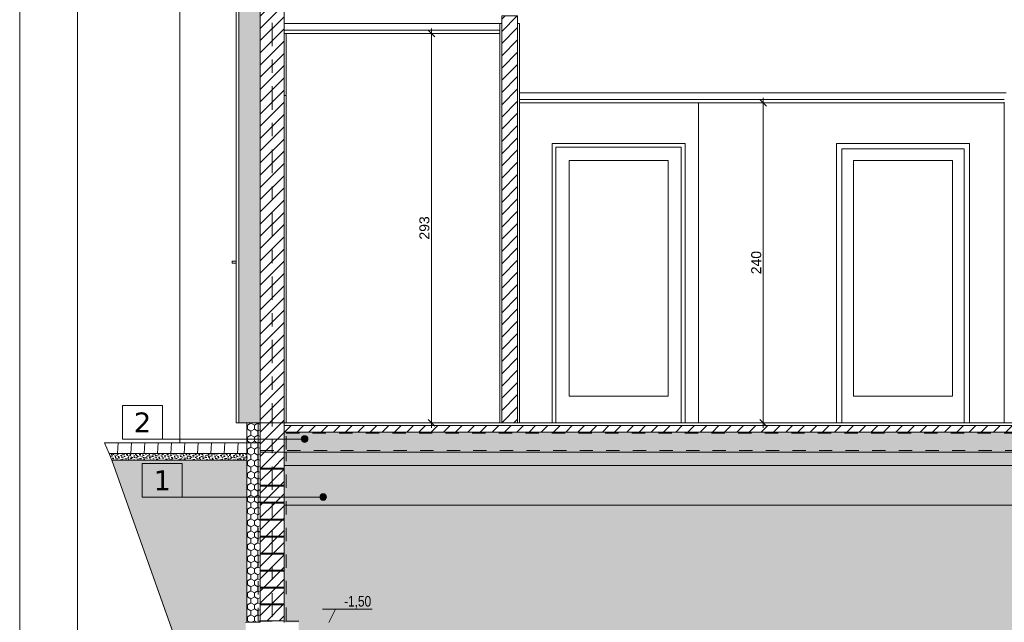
# Model space of a CAD drawing. Extents: x 5465377 to 5465550, y 5925276 to 5925338.
# Tile 165 of 182: x 5465452.43 to 5465459.84, y 5925328.68 to 5925333.21. Entities that reach past the tile are written whole.
import ezdxf

# ---------------------------------------------------------------- set-up
doc = ezdxf.new("R2010")
doc.units = 0
doc.header["$MEASUREMENT"] = 0
doc.linetypes.add('Dashed_line (2)', pattern=[0.0375, 0.025, -0.0125])
doc.linetypes.add('Kropki i Kreski', pattern=[0.335139, 0.176389, -0.088194, 0, -0.070556])
for name, color, linetype, lineweight in [('0_Nr_Pióra__141', 7, 'Continuous', 0), ('0_Nr_pióra__141_Nr_Pióra__141', 7, 'Continuous', 0), ('0_Nr_pióra__141_Nr_Pióra__142', 7, 'Continuous', 18), ('0_Nr_Pióra__142', 7, 'Continuous', 18), ('_1_Nr_pióra__1_Nr_Pióra__142', 7, 'Continuous', 18), ('_______wymiarowanie_Nr_Pióra__201', 150, 'Continuous', 0), ('_ARCH_Projekt_Nr_pióra__141_Nr_Pióra__1', 7, 'Continuous', 13), ('_ARCH_Projekt_Nr_pióra__141_Nr_Pióra__141', 7, 'Continuous', 0), ('_ARCH_Sciany_Nr_Pióra__141', 7, 'Continuous', 0), ('_ARCH_Sciany_Nr_Pióra__142', 7, 'Continuous', 18), ('_opisy_Nr_pióra__175_Nr_Pióra__148', 14, 'Continuous', 0), ('_opisy_Nr_pióra__2_Nr_Pióra__8', 12, 'Continuous', 35), ('EGBD03_Nr_Pióra__141', 7, 'Continuous', 0), ('tabelki_Nr_pióra__1_Nr_pióra__141_Nr_Pióra__141', 7, 'Continuous', 0), ('tabelki_Nr_pióra__7_Nr_pióra__7_Nr_Pióra__7', 7, 'Continuous', 35)]:
    doc.layers.add(name, color=color, linetype=linetype, lineweight=lineweight)
doc.layers.add('_______wymiarowanie', color=7, linetype='Continuous')
doc.layers.add('EGBD03', color=7, linetype='Continuous')
doc.styles.add('GENERATED_STYLE_4', font='arial.ttf')
doc.styles.add('GENERATED_STYLE_5', font='txt')
doc.styles.add('GENERATED_STYLE_6', font='verdana.ttf')
doc.dimstyles.new('GENERATED_STYLE__2', dxfattribs={"dimtxt": 0.075, "dimasz": 0.0475, "dimexe": 0.18, "dimexo": 0, "dimgap": 0.09, "dimtad": 1, "dimdec": 0, "dimlfac": 100, "dimzin": 0, "dimdsep": 46, "dimtxsty": 'GENERATED_STYLE_5', "dimblk": 'ARROWHEAD_6', "dimblk1": 'ARROWHEAD_6', "dimblk2": 'ARROWHEAD_6', "dimcen": 0.09, "dimclrd": 256, "dimclre": 256, "dimclrt": 256, "dimazin": 0, "dimtfac": 1, "dimtdec": 4, "dimtmove": 0, "dimatfit": 3, "dimfxl": 0, "dimtolj": 1, "dimtzin": 0, "dimarcsym": 0})
pattern_1 = [(45, (5464021.33072, 5925651.47357), (-0.045961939, 0.045961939), [])]
pattern_2 = [(90, (5464021.330723, 5925651.47357), (-0.0519615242, 0), [0.03, -0.06]), (90, (5464021.30474, 5925651.51857), (-0.0519615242, 0), [0.03, -0.06]), (150, (5464021.330723, 5925651.50357), (0.0259807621, 0.045), [0.03, -0.06]), (150, (5464021.27876, 5925651.50357), (0.0259807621, 0.045), [0.03, -0.06]), (-150, (5464021.330723, 5925651.47357), (-0.0259807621, 0.045), [0.03, -0.06]), (-150, (5464021.27876, 5925651.47357), (-0.0259807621, 0.045), [0.03, -0.06])]

# ---------------------------------------------------------------- blocks, each defined once
blk = doc.blocks.new('Linia_263', base_point=(5465454.3297, 5925337.1188))
at = {"layer": 'EGBD03_Nr_Pióra__141', "linetype": 'Kropki i Kreski'}
blk.add_line((5465454.3297, 5925336.9938), (5465454.3297, 5925327.5713), dxfattribs=at)
blk = doc.blocks.new('Linia_8759', base_point=(5465453.3528, 5925329.6187))
at = {"layer": '0_Nr_pióra__141_Nr_Pióra__141', "linetype": 'Continuous'}
blk.add_hatch(color=256, dxfattribs=at).paths.add_polyline_path([(5465454.7386, 5925329.6187), (5465454.7367, 5925329.6282), (5465454.7313, 5925329.6363), (5465454.7232, 5925329.6418), (5465454.7136, 5925329.6437), (5465454.704, 5925329.6418), (5465454.6959, 5925329.6363), (5465454.6905, 5925329.6282), (5465454.6886, 5925329.6187), (5465454.6905, 5925329.6091), (5465454.6959, 5925329.601), (5465454.704, 5925329.5956), (5465454.7136, 5925329.5937), (5465454.7232, 5925329.5956), (5465454.7313, 5925329.601), (5465454.7367, 5925329.6091)], flags=0)
blk.add_line((5465453.3528, 5925329.6187), (5465454.6886, 5925329.6187), dxfattribs=at)
blk.add_circle((5465454.7136, 5925329.6187), 0.025, dxfattribs=at)
blk = doc.blocks.new('Linia_8282', base_point=(5465453.2044, 5925330.0545))
at = {"layer": '0_Nr_pióra__141_Nr_Pióra__141', "linetype": 'Continuous'}
blk.add_hatch(color=256, dxfattribs=at).paths.add_polyline_path([(5465454.5991, 5925330.0545), (5465454.5972, 5925330.0641), (5465454.5918, 5925330.0722), (5465454.5837, 5925330.0776), (5465454.5741, 5925330.0795), (5465454.5646, 5925330.0776), (5465454.5565, 5925330.0722), (5465454.551, 5925330.0641), (5465454.5491, 5925330.0545), (5465454.551, 5925330.045), (5465454.5565, 5925330.0369), (5465454.5646, 5925330.0315), (5465454.5741, 5925330.0295), (5465454.5837, 5925330.0315), (5465454.5918, 5925330.0369), (5465454.5972, 5925330.045)], flags=0)
blk.add_line((5465453.2044, 5925330.0545), (5465454.5491, 5925330.0545), dxfattribs=at)
blk.add_circle((5465454.5741, 5925330.0545), 0.025, dxfattribs=at)
blk = doc.blocks.new('*D501', base_point=(5464021.3307, 5925651.4736))
at = {"layer": '_______wymiarowanie_Nr_Pióra__201', "linetype": 'Continuous'}
for p, q in [((5465458.0691, 5925332.5808), (5465457.9753, 5925332.5808)), ((5465458.0472, 5925332.5558), (5465457.9972, 5925332.6058)), ((5465458.0222, 5925332.5808), (5465458.0222, 5925332.6183)), ((5465458.0222, 5925330.1764), (5465458.0222, 5925332.5808)), ((5465458.0691, 5925330.1764), (5465457.9753, 5925330.1764)), ((5465457.9972, 5925330.2014), (5465458.0472, 5925330.1514)), ((5465458.0222, 5925330.1389), (5465458.0222, 5925330.1764))]:
    blk.add_line(p, q, dxfattribs=at)
at = {"layer": '_______wymiarowanie_Nr_Pióra__201', "insert": (5465457.9322, 5925331.2932), "char_height": 0.075, "attachment_point": 1, "rotation": 90, "style": 'GENERATED_STYLE_4'}
blk.add_mtext('{240}', dxfattribs=at)
blk = doc.blocks.new('ARROWHEAD_6')
at = {"linetype": 'Continuous'}
for p, q in [((0, 0), (-1, 0)), ((-0.5, -0.5), (0.5, 0.5))]:
    blk.add_line(p, q, dxfattribs=at)
blk = doc.blocks.new('*D502', base_point=(5464021.3307, 5925651.4736))
at = {"layer": '_______wymiarowanie_Nr_Pióra__201', "linetype": 'Continuous'}
for p, q in [((5465455.5737, 5925333.1014), (5465455.4799, 5925333.1014)), ((5465455.5518, 5925333.0764), (5465455.5018, 5925333.1264)), ((5465455.5268, 5925333.1014), (5465455.5268, 5925333.1389)), ((5465455.5268, 5925330.1764), (5465455.5268, 5925333.1014)), ((5465455.5737, 5925330.1764), (5465455.4799, 5925330.1764)), ((5465455.5018, 5925330.2014), (5465455.5518, 5925330.1514)), ((5465455.5268, 5925330.1389), (5465455.5268, 5925330.1764))]:
    blk.add_line(p, q, dxfattribs=at)
at = {"layer": '_______wymiarowanie_Nr_Pióra__201', "insert": (5465455.4368, 5925331.5536), "char_height": 0.075, "attachment_point": 1, "rotation": 90, "style": 'GENERATED_STYLE_4'}
blk.add_mtext('{293}', dxfattribs=at)

msp = doc.modelspace()

# ---------------------------------------------------------------- hatches: boundary and pattern name
at = {"layer": '0_Nr_Pióra__141', "linetype": 'Continuous'}
h = msp.add_hatch(dxfattribs=at)
h.set_pattern_fill('grunt', color=256, style=0, pattern_type=2)
h.set_pattern_definition([(45, (5464021.33072, 5925651.47357), (-0.137885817, 0.137885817), []), (45, (5464021.28476, 5925651.51953), (-0.27577163, 0.27577163), []), (45, (5464021.2388, 5925651.5655), (-0.27577163, 0.27577163), []), (135, (5464021.19284, 5925651.611455), (0.045961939, 0.045961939), [0.194999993, -0.194999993])])
h.paths.add_polyline_path([(5465453.1251, 5925329.896), (5465453.8715, 5925327.7943), (5465454.3297, 5925327.775), (5465457.3924, 5925327.6465), (5465462.1565, 5925327.8638), (5465464.6254, 5925327.8638), (5465468.6679, 5925327.8116), (5465470.1893, 5925327.916), (5465470.9397, 5925328.0353), (5465471.5347, 5925328.1299), (5465472.5095, 5925329.896), (5465471.1297, 5925329.8957), (5465471.1297, 5925328.6777), (5465471.1397, 5925328.6767), (5465471.1397, 5925328.3767), (5465471.2347, 5925328.2767), (5465470.9397, 5925328.2767), (5465470.8397, 5925328.2767), (5465470.6397, 5925328.2767, -0.135964), (5465470.7397, 5925328.3767), (5465470.7397, 5925328.6767), (5465470.9397, 5925328.6767), (5465470.9397, 5925328.6864), (5465470.9397, 5925328.6877), (5465470.8497, 5925328.6877), (5465470.8497, 5925328.8077), (5465470.9397, 5925328.8077), (5465470.9397, 5925328.8147), (5465470.8497, 5925328.8147), (5465470.8497, 5925328.9347), (5465470.9397, 5925328.9347), (5465470.9397, 5925328.9417), (5465470.8497, 5925328.9417), (5465470.8497, 5925329.0617), (5465470.9397, 5925329.0617), (5465470.9397, 5925329.0697), (5465470.8497, 5925329.0697), (5465470.8497, 5925329.1897), (5465470.9397, 5925329.1897), (5465470.9397, 5925329.1967), (5465470.8497, 5925329.1967), (5465470.8497, 5925329.3167), (5465470.9397, 5925329.3167), (5465470.9397, 5925329.3247), (5465470.8497, 5925329.3247), (5465470.8497, 5925329.4447), (5465470.9397, 5925329.4447), (5465470.9397, 5925329.4527), (5465470.8497, 5925329.4527), (5465470.8497, 5925329.5564), (5465470.8353, 5925329.5564), (5465470.6397, 5925329.5564), (5465460.7415, 5925329.5564), (5465454.6297, 5925329.5564), (5465454.4342, 5925329.5564), (5465454.4198, 5925329.5564), (5465454.4198, 5925329.4527), (5465454.4198, 5925329.4447), (5465454.4198, 5925329.3167), (5465454.4198, 5925329.1967), (5465454.4198, 5925329.1897), (5465454.4198, 5925329.0697), (5465454.4198, 5925329.0617), (5465454.4198, 5925328.9417), (5465454.4198, 5925328.9347), (5465454.4198, 5925328.8147), (5465454.4198, 5925328.8077), (5465454.4198, 5925328.6877), (5465454.4198, 5925328.6767), (5465454.5298, 5925328.6767), (5465454.5298, 5925328.3767, -0.135964), (5465454.6298, 5925328.2767), (5465454.4298, 5925328.2767), (5465454.3297, 5925328.2767), (5465454.0298, 5925328.2767), (5465454.1298, 5925328.3767), (5465454.1298, 5925328.6767), (5465454.1398, 5925328.6777), (5465454.1397, 5925329.8957)], flags=0)
at = {"layer": '0_Nr_pióra__141_Nr_Pióra__141', "linetype": 'Continuous'}
h = msp.add_hatch(dxfattribs=at)
h.set_pattern_fill('BETON_ZBROJONY1', color=256, style=0, pattern_type=2)
h.set_pattern_definition([(135, (5664460.46517, 6139791.620276), (0.056568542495, 0.056568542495), []), (135, (5664460.43689, 6139791.59199), (0.056568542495, 0.056568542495), [0.06, -0.02])])
h.paths.add_polyline_path([(5465470.8497, 5925329.9564), (5465454.4198, 5925329.9564), (5465454.4198, 5925329.8564), (5465470.8498, 5925329.8564)], flags=0)
at = {"layer": '_ARCH_Projekt_Nr_pióra__141_Nr_Pióra__141', "linetype": 'Continuous'}
h = msp.add_hatch(dxfattribs=at)
h.set_pattern_fill('_wood_plank1', color=256, style=0, pattern_type=2)
h.set_pattern_definition([(86.3872683, (5677578.70873, 6126825.4475), (-0.099801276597, 0.00630122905), [])])
h.paths.add_polyline_path([(5465454.1397, 5925330.0264), (5465453.0675, 5925330.0264), (5465453.1028, 5925329.9465), (5465454.1397, 5925329.9464)], flags=0)
h = msp.add_hatch(dxfattribs=at)
h.set_pattern_fill('tynk_000', color=256, style=0, pattern_type=2)
h.set_pattern_definition([(41.387265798, (5677578.711876, 6126825.497403), (-0.0148757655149, 0.0168808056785), [0, -0.0149999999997, 0, -0.0224999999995]), (106.3872657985, (5677578.761777, 6126825.494253), (0.0215859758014, 0.0063478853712), [0, -0.011, 0, -0.019])])
h.paths.add_polyline_path([(5465454.1397, 5925329.9464), (5465453.1028, 5925329.9464), (5465453.1251, 5925329.896), (5465454.1397, 5925329.8957)], flags=0)
h = msp.add_hatch(dxfattribs=at)
h.set_pattern_fill('tynk_000', color=256, style=0, pattern_type=2)
h.set_pattern_definition([(45, (5664460.465171, 6139791.670276), (-0.0159099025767, 0.0159099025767), [0, -0.015, 0, -0.0225]), (110, (5664460.515171, 6139791.670276), (0.0211430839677, 0.0076954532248), [0, -0.011, 0, -0.019])])
h.paths.add_polyline_path([(5465454.4198, 5925329.8564), (5465454.4198, 5925329.5564), (5465454.6297, 5925329.5564), (5465470.6397, 5925329.5564), (5465470.8499, 5925329.5564), (5465470.8498, 5925329.8564)], flags=0)
at = {"layer": '_ARCH_Sciany_Nr_Pióra__141', "linetype": 'Continuous'}
h = msp.add_hatch(dxfattribs=at)
h.set_pattern_fill('Styropian2', color=256, style=0, pattern_type=2)
h.set_pattern_definition(pattern_2)
h.paths.add_polyline_path([(5465454.2397, 5925335.9151), (5465454.0797, 5925335.9151), (5465454.0797, 5925330.1764), (5465454.2397, 5925330.1764)], flags=0)
h = msp.add_hatch(dxfattribs=at)
h.set_pattern_fill('cegła_zwykła', color=256, style=0, pattern_type=2)
h.set_pattern_definition(pattern_1)
h.paths.add_polyline_path([(5465454.4191, 5925335.9151), (5465454.2397, 5925335.9151), (5465454.2397, 5925329.9567), (5465454.4198, 5925329.9564)], flags=0)
h = msp.add_hatch(dxfattribs=at)
h.set_pattern_fill('cegła_zwykła', color=256, style=0, pattern_type=2)
h.set_pattern_definition(pattern_1)
h.paths.add_polyline_path([(5465456.1757, 5925333.2358), (5465456.0557, 5925333.2358), (5465456.0557, 5925330.1764), (5465456.1757, 5925330.1764)], flags=0)
h = msp.add_hatch(dxfattribs=at)
h.set_pattern_fill('Styropian2', color=256, style=0, pattern_type=2)
h.set_pattern_definition(pattern_2)
h.paths.add_polyline_path([(5465454.2398, 5925330.1767), (5465454.1398, 5925330.1767), (5465454.1398, 5925328.6777), (5465454.2398, 5925328.6777), (5465454.2398, 5925330.152)], flags=0)
h = msp.add_hatch(dxfattribs=at)
h.set_pattern_fill('cegła_zwykła', color=256, style=0, pattern_type=2)
h.set_pattern_definition(pattern_1)
h.paths.add_polyline_path([(5465454.4197, 5925330.1064), (5465470.8497, 5925330.1064), (5465470.8497, 5925330.1564), (5465454.4197, 5925330.1564)], flags=0)
h = msp.add_hatch(dxfattribs=at)
h.set_pattern_fill('Styropian2', color=256, style=0, pattern_type=2)
h.set_pattern_definition(pattern_2)
h.paths.add_polyline_path([(5465470.8497, 5925329.9564), (5465470.8497, 5925330.1064), (5465454.4197, 5925330.1064), (5465454.4197, 5925329.9564)], flags=0)
h = msp.add_hatch(dxfattribs=at)
h.set_pattern_fill('cegła_zwykła', color=256, style=0, pattern_type=2)
h.set_pattern_definition(pattern_1)
h.paths.add_polyline_path([(5465454.2398, 5925329.9567), (5465454.2398, 5925329.8367), (5465454.4198, 5925329.8367), (5465454.4198, 5925329.9567)], flags=0)
h = msp.add_hatch(dxfattribs=at)
h.set_pattern_fill('cegła_zwykła', color=256, style=0, pattern_type=2)
h.set_pattern_definition(pattern_1)
h.paths.add_polyline_path([(5465454.2398, 5925329.8287), (5465454.2398, 5925329.7087), (5465454.4198, 5925329.7087), (5465454.4198, 5925329.8287)], flags=0)
h = msp.add_hatch(dxfattribs=at)
h.set_pattern_fill('cegła_zwykła', color=256, style=0, pattern_type=2)
h.set_pattern_definition(pattern_1)
h.paths.add_polyline_path([(5465454.2398, 5925329.7007), (5465454.2398, 5925329.5807), (5465454.4198, 5925329.5807), (5465454.4198, 5925329.7007)], flags=0)
h = msp.add_hatch(dxfattribs=at)
h.set_pattern_fill('cegła_zwykła', color=256, style=0, pattern_type=2)
h.set_pattern_definition(pattern_1)
h.paths.add_polyline_path([(5465454.2398, 5925329.5727), (5465454.2398, 5925329.4527), (5465454.4198, 5925329.4527), (5465454.4198, 5925329.5727)], flags=0)
h = msp.add_hatch(dxfattribs=at)
h.set_pattern_fill('cegła_zwykła', color=256, style=0, pattern_type=2)
h.set_pattern_definition(pattern_1)
h.paths.add_polyline_path([(5465454.2398, 5925329.4447), (5465454.2398, 5925329.3247), (5465454.4198, 5925329.3247), (5465454.4198, 5925329.4447)], flags=0)
h = msp.add_hatch(dxfattribs=at)
h.set_pattern_fill('cegła_zwykła', color=256, style=0, pattern_type=2)
h.set_pattern_definition(pattern_1)
h.paths.add_polyline_path([(5465454.2398, 5925329.3167), (5465454.2398, 5925329.1967), (5465454.4198, 5925329.1967), (5465454.4198, 5925329.3167)], flags=0)
h = msp.add_hatch(dxfattribs=at)
h.set_pattern_fill('cegła_zwykła', color=256, style=0, pattern_type=2)
h.set_pattern_definition(pattern_1)
h.paths.add_polyline_path([(5465454.2398, 5925329.1897), (5465454.2398, 5925329.0697), (5465454.4198, 5925329.0697), (5465454.4198, 5925329.1897)], flags=0)
h = msp.add_hatch(dxfattribs=at)
h.set_pattern_fill('cegła_zwykła', color=256, style=0, pattern_type=2)
h.set_pattern_definition(pattern_1)
h.paths.add_polyline_path([(5465454.2398, 5925329.0617), (5465454.2398, 5925328.9417), (5465454.4198, 5925328.9417), (5465454.4198, 5925329.0617)], flags=0)
h = msp.add_hatch(dxfattribs=at)
h.set_pattern_fill('cegła_zwykła', color=256, style=0, pattern_type=2)
h.set_pattern_definition(pattern_1)
h.paths.add_polyline_path([(5465454.2398, 5925328.9347), (5465454.2398, 5925328.8147), (5465454.4198, 5925328.8147), (5465454.4198, 5925328.9347)], flags=0)
h = msp.add_hatch(dxfattribs=at)
h.set_pattern_fill('cegła_zwykła', color=256, style=0, pattern_type=2)
h.set_pattern_definition(pattern_1)
h.paths.add_polyline_path([(5465454.2398, 5925328.8077), (5465454.2398, 5925328.6877), (5465454.4198, 5925328.6877), (5465454.4198, 5925328.8077)], flags=0)
at = {"layer": '_opisy_Nr_pióra__2_Nr_Pióra__8', "linetype": 'Continuous'}
msp.add_hatch(color=256, dxfattribs=at).paths.add_polyline_path([(5465454.7567, 5925328.6764), (5465454.8056, 5925328.775), (5465454.7077, 5925328.775)], flags=0)

# ---------------------------------------------------------------- linework, layer by layer
at = {"layer": '0_Nr_Pióra__141', "linetype": 'Continuous'}
for p, q in [((5465453.6347, 5925332.9764), (5465453.6347, 5925335.5698)), ((5465453.0675, 5925330.0264), (5465454.2397, 5925330.0264))]:
    msp.add_line(p, q, dxfattribs=at)
at = {"layer": '0_Nr_Pióra__141', "linetype": 'Continuous', "flags": 128}
for points in [[(5465452.4309, 5925338.1174), (5465472.9091, 5925338.1174), (5465472.9091, 5925323.7163), (5465452.4309, 5925323.7163)], [(5465452.8661, 5925337.9642), (5465472.7554, 5925337.9642), (5465472.7554, 5925323.8888), (5465452.8661, 5925323.8888)]]:
    msp.add_lwpolyline(points, close=True, dxfattribs=at)
at = {"layer": '0_Nr_pióra__141_Nr_Pióra__142', "linetype": 'Continuous', "flags": 128}
msp.add_lwpolyline([(5465470.8497, 5925329.9564), (5465454.4198, 5925329.9564), (5465454.4198, 5925329.8564), (5465470.8498, 5925329.8564)], close=True, dxfattribs=at)
at = {"layer": '0_Nr_Pióra__142', "linetype": 'Continuous'}
msp.add_line((5465453.1251, 5925329.896), (5465453.8715, 5925327.7943), dxfattribs=at)
at = {"layer": '0_Nr_Pióra__142', "linetype": 'Continuous', "flags": 128}
for points in [[(5465454.1298, 5925328.6767), (5465454.1398, 5925328.6777), (5465454.1397, 5925329.8957), (5465453.1251, 5925329.896), (5465453.8715, 5925327.7943)], [(5465470.6397, 5925329.5564), (5465460.7415, 5925329.5564), (5465454.6297, 5925329.5564), (5465454.4342, 5925329.5564), (5465454.4198, 5925329.5564), (5465454.4198, 5925329.4527), (5465454.4198, 5925329.4447), (5465454.4198, 5925329.3167), (5465454.4198, 5925329.1967), (5465454.4198, 5925329.1897), (5465454.4198, 5925329.0697), (5465454.4198, 5925329.0617), (5465454.4198, 5925328.9417), (5465454.4198, 5925328.9347), (5465454.4198, 5925328.8147), (5465454.4198, 5925328.8077), (5465454.4198, 5925328.6877), (5465454.4198, 5925328.6767)]]:
    msp.add_lwpolyline(points, dxfattribs=at)
at = {"layer": '_1_Nr_pióra__1_Nr_Pióra__142', "linetype": 'Dashed_line (2)'}
for p, q in [((5465454.2248, 5925328.6864), (5465454.2248, 5925330.1767)), ((5465454.2248, 5925329.5909), (5465454.2248, 5925330.1764)), ((5465454.4341, 5925329.9751), (5465454.4341, 5925330.1564)), ((5465454.4342, 5925329.9753), (5465454.4342, 5925330.1567)), ((5465454.4341, 5925330.0974), (5465470.8353, 5925330.0974)), ((5465454.2423, 5925329.9694), (5465470.8353, 5925329.9694)), ((5465454.4342, 5925328.6877), (5465454.4342, 5925329.9567)), ((5465454.5298, 5925328.6864), (5465454.1298, 5925328.6864))]:
    msp.add_line(p, q, dxfattribs=at)
at = {"layer": '_ARCH_Projekt_Nr_pióra__141_Nr_Pióra__1', "linetype": 'Continuous', "flags": 128}
msp.add_lwpolyline([(5465454.4198, 5925329.8564), (5465454.4198, 5925329.5564), (5465454.6297, 5925329.5564), (5465470.6397, 5925329.5564), (5465470.8499, 5925329.5564), (5465470.8498, 5925329.8564)], close=True, dxfattribs=at)
at = {"layer": '_ARCH_Projekt_Nr_pióra__141_Nr_Pióra__141', "linetype": 'Continuous', "flags": 128}
for points in [[(5465454.1397, 5925330.0264), (5465453.0675, 5925330.0264), (5465453.1028, 5925329.9465), (5465454.1397, 5925329.9464)], [(5465454.1397, 5925329.9464), (5465453.1028, 5925329.9464), (5465453.1251, 5925329.896), (5465454.1397, 5925329.8957)]]:
    msp.add_lwpolyline(points, close=True, dxfattribs=at)
at = {"layer": '_ARCH_Sciany_Nr_Pióra__141', "linetype": 'Continuous'}
for p, q in [((5465454.0797, 5925330.1764), (5465454.0797, 5925335.9151)), ((5465454.0597, 5925330.1764), (5465454.0597, 5925335.5698)), ((5465454.0797, 5925330.1764), (5465454.0797, 5925335.5698)), ((5465454.2397, 5925330.1764), (5465454.2397, 5925335.5698)), ((5465454.2397, 5925330.1764), (5465454.2397, 5925335.5698)), ((5465454.4197, 5925330.1764), (5465454.4197, 5925335.5698)), ((5465454.4197, 5925330.1764), (5465454.4197, 5925335.5698)), ((5465453.6347, 5925333.2466), (5465453.6347, 5925330.0264)), ((5465456.0407, 5925333.1764), (5465454.4197, 5925333.1764)), ((5465456.0407, 5925333.1764), (5465456.0557, 5925333.1764)), ((5465456.0407, 5925330.1764), (5465456.0407, 5925333.1764)), ((5465456.0557, 5925330.1764), (5465456.0557, 5925333.1764)), ((5465456.0557, 5925330.1764), (5465456.0557, 5925333.1764)), ((5465456.1757, 5925333.1764), (5465456.1907, 5925333.1764)), ((5465456.1757, 5925330.1764), (5465456.1757, 5925333.1764)), ((5465456.1757, 5925330.1764), (5465456.1757, 5925333.1764)), ((5465456.1907, 5925330.1764), (5465456.1907, 5925333.1764)), ((5465456.0407, 5925333.1264), (5465454.4197, 5925333.1264)), ((5465456.0407, 5925333.1014), (5465454.4197, 5925333.1014)), ((5465454.4347, 5925330.1764), (5465454.4347, 5925333.1014)), ((5465453.6347, 5925332.9764), (5465453.6347, 5925332.9404)), ((5465459.8497, 5925332.6558), (5465456.1907, 5925332.6558)), ((5465454.4347, 5925332.6358), (5465454.4197, 5925332.6358)), ((5465459.8347, 5925332.6058), (5465456.1907, 5925332.6058)), ((5465459.8347, 5925332.5808), (5465456.1907, 5925332.5808)), ((5465457.5347, 5925332.5808), (5465457.5347, 5925330.1764)), ((5465459.8347, 5925330.1764), (5465459.8347, 5925332.5858)), ((5465454.0597, 5925331.3856), (5465454.0597, 5925332.5764)), ((5465456.4347, 5925332.2764), (5465456.4347, 5925330.1764)), ((5465457.4347, 5925332.2764), (5465456.4347, 5925332.2764)), ((5465456.4627, 5925332.2484), (5465456.4627, 5925332.1484)), ((5465457.4067, 5925332.2484), (5465456.4627, 5925332.2484)), ((5465457.4067, 5925332.1484), (5465457.4067, 5925332.2484)), ((5465457.4347, 5925330.1764), (5465457.4347, 5925332.2764)), ((5465459.5739, 5925332.2764), (5465458.5739, 5925332.2764)), ((5465458.5739, 5925332.2764), (5465458.5739, 5925330.1764)), ((5465458.6139, 5925330.1764), (5465458.6139, 5925332.2364)), ((5465458.6139, 5925332.2364), (5465459.5339, 5925332.2364)), ((5465459.5339, 5925332.2364), (5465459.5339, 5925330.1764)), ((5465459.5739, 5925330.1764), (5465459.5739, 5925332.2764)), ((5465456.4627, 5925332.1484), (5465456.4627, 5925330.3764)), ((5465456.5627, 5925332.1484), (5465457.3067, 5925332.1484)), ((5465456.5627, 5925330.3764), (5465456.5627, 5925332.1484)), ((5465457.3067, 5925332.1484), (5465457.3067, 5925330.3764)), ((5465457.4067, 5925330.3764), (5465457.4067, 5925332.1484)), ((5465458.7019, 5925330.3764), (5465458.7019, 5925332.1484)), ((5465458.7019, 5925332.1484), (5465459.4459, 5925332.1484)), ((5465459.4459, 5925332.1484), (5465459.4459, 5925330.3764)), ((5465454.0297, 5925331.3904), (5465454.0597, 5925331.391)), ((5465454.0297, 5925331.3764), (5465454.0297, 5925331.3904)), ((5465454.0297, 5925331.3764), (5465454.0597, 5925331.3764)), ((5465456.4627, 5925330.3764), (5465456.4627, 5925330.1764)), ((5465457.3067, 5925330.3764), (5465456.5627, 5925330.3764)), ((5465457.4067, 5925330.1764), (5465457.4067, 5925330.3764)), ((5465459.4459, 5925330.3764), (5465458.7019, 5925330.3764)), ((5465454.0597, 5925330.1764), (5465454.0797, 5925330.1764)), ((5465454.0797, 5925330.1764), (5465454.2397, 5925330.1764)), ((5465454.2397, 5925330.1764), (5465454.4197, 5925330.1764)), ((5465454.4197, 5925330.1764), (5465470.8497, 5925330.1764)), ((5465456.0407, 5925330.1764), (5465456.0557, 5925330.1764)), ((5465456.0557, 5925330.1764), (5465456.1757, 5925330.1764)), ((5465456.1757, 5925330.1764), (5465456.1907, 5925330.1764)), ((5465459.8347, 5925330.1764), (5465459.8497, 5925330.1764)), ((5465454.1397, 5925330.0264), (5465453.0675, 5925330.0264))]:
    msp.add_line(p, q, dxfattribs=at)
at = {"layer": '_ARCH_Sciany_Nr_Pióra__141', "linetype": 'Continuous', "flags": 128}
for points in [[(5465454.2398, 5925330.1767), (5465454.1398, 5925330.1767), (5465454.1398, 5925328.6777), (5465454.2398, 5925328.6777), (5465454.2398, 5925330.152)], [(5465470.8497, 5925329.9564), (5465470.8497, 5925330.1064), (5465454.4197, 5925330.1064), (5465454.4197, 5925329.9564)]]:
    msp.add_lwpolyline(points, close=True, dxfattribs=at)
at = {"layer": '_ARCH_Sciany_Nr_Pióra__142', "linetype": 'Continuous', "flags": 128}
for points in [[(5465454.4191, 5925335.9151), (5465454.2397, 5925335.9151), (5465454.2397, 5925329.9567), (5465454.4198, 5925329.9564)], [(5465456.1757, 5925333.2358), (5465456.0557, 5925333.2358), (5465456.0557, 5925330.1764), (5465456.1757, 5925330.1764)], [(5465454.4197, 5925330.1064), (5465470.8497, 5925330.1064), (5465470.8497, 5925330.1564), (5465454.4197, 5925330.1564)], [(5465454.2398, 5925329.9567), (5465454.2398, 5925329.8367), (5465454.4198, 5925329.8367), (5465454.4198, 5925329.9567)], [(5465454.2398, 5925329.8287), (5465454.2398, 5925329.7087), (5465454.4198, 5925329.7087), (5465454.4198, 5925329.8287)], [(5465454.2398, 5925329.7007), (5465454.2398, 5925329.5807), (5465454.4198, 5925329.5807), (5465454.4198, 5925329.7007)], [(5465454.2398, 5925329.5727), (5465454.2398, 5925329.4527), (5465454.4198, 5925329.4527), (5465454.4198, 5925329.5727)], [(5465454.2398, 5925329.4447), (5465454.2398, 5925329.3247), (5465454.4198, 5925329.3247), (5465454.4198, 5925329.4447)], [(5465454.2398, 5925329.3167), (5465454.2398, 5925329.1967), (5465454.4198, 5925329.1967), (5465454.4198, 5925329.3167)], [(5465454.2398, 5925329.1897), (5465454.2398, 5925329.0697), (5465454.4198, 5925329.0697), (5465454.4198, 5925329.1897)], [(5465454.2398, 5925329.0617), (5465454.2398, 5925328.9417), (5465454.4198, 5925328.9417), (5465454.4198, 5925329.0617)], [(5465454.2398, 5925328.9347), (5465454.2398, 5925328.8147), (5465454.4198, 5925328.8147), (5465454.4198, 5925328.9347)], [(5465454.2398, 5925328.8077), (5465454.2398, 5925328.6877), (5465454.4198, 5925328.6877), (5465454.4198, 5925328.8077)]]:
    msp.add_lwpolyline(points, close=True, dxfattribs=at)
at = {"layer": '_opisy_Nr_pióra__175_Nr_Pióra__148', "linetype": 'Continuous'}
for p, q in [((5465454.7077, 5925328.775), (5465455.0817, 5925328.775)), ((5465454.7567, 5925328.6764), (5465454.8056, 5925328.775))]:
    msp.add_line(p, q, dxfattribs=at)
at = {"layer": 'tabelki_Nr_pióra__1_Nr_pióra__141_Nr_Pióra__141', "linetype": 'Continuous', "flags": 128}
for points in [[(5465453.2044, 5925330.3058), (5465453.5044, 5925330.3058), (5465453.5044, 5925330.0545), (5465453.2044, 5925330.0545)], [(5465453.3528, 5925329.8699), (5465453.6528, 5925329.8699), (5465453.6528, 5925329.6187), (5465453.3528, 5925329.6187)]]:
    msp.add_lwpolyline(points, close=True, dxfattribs=at)

# ---------------------------------------------------------------- block references
at = {"layer": '0_Nr_Pióra__141', "linetype": 'Continuous'}
for name, p in [('Linia_8282', (5465453.2044, 5925330.0545)), ('Linia_8759', (5465453.3528, 5925329.6187))]:
    msp.add_blockref(name, p, dxfattribs=at)
at = {"layer": 'EGBD03', "linetype": 'Kropki i Kreski'}
msp.add_blockref('Linia_263', (5465454.3297, 5925337.1188), dxfattribs=at)

# ---------------------------------------------------------------- texts
at = {"layer": '_opisy_Nr_pióra__2_Nr_Pióra__8', "linetype": 'Continuous', "insert": (5465454.9723, 5925328.8277), "char_height": 0.08, "attachment_point": 5, "style": 'GENERATED_STYLE_4'}
msp.add_mtext('{\\W0.800000x;-1,50}', dxfattribs=at)
at = {"layer": 'tabelki_Nr_pióra__7_Nr_pióra__7_Nr_Pióra__7', "linetype": 'Continuous', "char_height": 0.15, "attachment_point": 8, "style": 'GENERATED_STYLE_6'}
for s, insert in [('{2           }', (5465453.3544, 5925330.1041)), ('{1           }', (5465453.5028, 5925329.6683))]:
    msp.add_mtext(s, dxfattribs=dict(at, insert=insert))

# ---------------------------------------------------------------- dimensions: what is measured, and where the dimension line sits
at = {"layer": '_______wymiarowanie', "linetype": 'Continuous'}
for base, p1, p2, picture, middle in [((5465455.526782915, 5925330.1764438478), (5465456.0406826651, 5925330.1764438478), (5465456.0406826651, 5925333.1014438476), '*D502', (5465455.4742829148, 5925331.6389438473)), ((5465458.0222, 5925330.1764), (5465458.5739, 5925330.1764), (5465459.8347, 5925332.5808), '*D501', (5465457.9697, 5925331.3786))]:
    dim = msp.add_linear_dim(base=base, p1=p1, p2=p2, angle=90, dimstyle='GENERATED_STYLE__2', dxfattribs=at)
    dim.commit()
    dim.dimension.update_dxf_attribs({"geometry": picture, "text_midpoint": middle})

doc.saveas('drawing.dxf')
